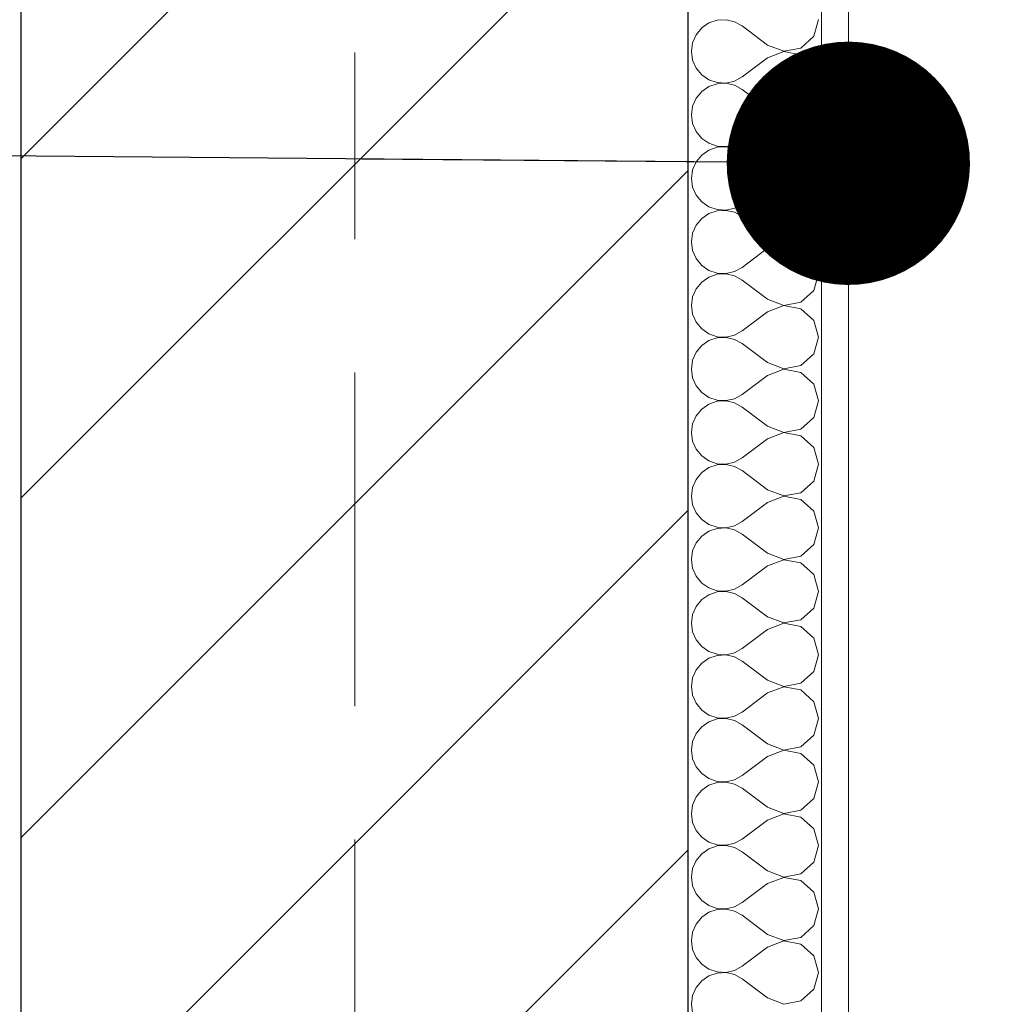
# Model space of a CAD drawing. Header units: millimetres. Extents: x 53458 to 260960, y -123310 to -86797.
# Tile 7 of 256: x 64979 to 65346, y -118619 to -118250. Entities that reach past the tile are written whole.
import ezdxf
from ezdxf.enums import TextEntityAlignment as Align

# ---------------------------------------------------------------- set-up
doc = ezdxf.new("R2010")
doc.units = ezdxf.units.MM
doc.header["$MEASUREMENT"] = 0
doc.linetypes.add('Przerywana podwójnie', pattern=[295, 125, -50, 70, -50])
for name, color, linetype in [('Nowe_A-Balkony', 7, 'Continuous'), ('Nowe_A-Osi', 7, 'Continuous'), ('Nowe_A-Wymiary-Zewnętrzne', 7, 'Continuous'), ('Nowe_A-Ściany-Wewnętrzne', 7, 'Continuous')]:
    doc.layers.add(name, color=color, linetype=linetype)
for name, color, linetype, lineweight in [('Nowe_A-Balkony_Nr_pióra__89', 7, 'Continuous', 13), ('Nowe_A-Opisy-Ściany_Nr_pióra__1', 7, 'Continuous', 13), ('Nowe_A-Osi_Nr_pióra__20', 1, 'Continuous', 13), ('Nowe_A-Osi_Nr_pióra__6', 5, 'Continuous', 13), ('Nowe_A-Wymiary-Zewnętrzne_Nr_pióra__46', 5, 'Continuous', 15), ('Nowe_A-Ściany-Wewnętrzne_Nr_pióra__174', 7, 'Continuous', 5), ('Nowe_A-Ściany-Wewnętrzne_Nr_pióra__27', 7, 'Continuous', 25), ('Nowe_A-Ściany-Wewnętrzne_Nr_pióra__47', 7, 'Continuous', 15)]:
    doc.layers.add(name, color=color, linetype=linetype, lineweight=lineweight)
doc.layers.add('Nowe_A-Wymiary-Zewnętrzne_Nr_pióra__45', color=7, linetype='Continuous', lineweight=15, true_color=0x40a5ff)
doc.layers.add('Nowe_A-Wymiary-Zewnętrzne_Nr_pióra__85', color=7, linetype='Continuous', lineweight=13, true_color=0x80c2ff)
doc.styles.add('STYL_AUTOMATYCZNY_1', font='arial.ttf')
doc.styles.add('STYL_AUTOMATYCZNY_2', font='arial.ttf')
doc.dimstyles.new('STYL_AUTOMATYCZNY__1', dxfattribs={"dimtxt": 125, "dimasz": 47.5, "dimexe": 0.18, "dimexo": 20, "dimgap": 0, "dimtad": 1, "dimtih": 1, "dimtoh": 1, "dimdec": 1, "dimlfac": 0.1, "dimzin": 0, "dimdsep": 46, "dimtxsty": 'STYL_AUTOMATYCZNY_2', "dimblk": 'ARROWHEAD_11', "dimblk1": 'ARROWHEAD_11', "dimblk2": 'ARROWHEAD_11', "dimcen": 0.09, "dimclrd": 256, "dimclre": 256, "dimclrt": 5, "dimadec": 1, "dimazin": 0, "dimtfac": 1, "dimtdec": 4, "dimtmove": 0, "dimatfit": 3, "dimfxl": 0, "dimtolj": 1, "dimtzin": 0, "dimarcsym": 0})
doc.dimstyles.new('STYL_AUTOMATYCZNY__2', dxfattribs={"dimtxt": 125, "dimasz": 47.5, "dimexe": 0.18, "dimexo": 20, "dimgap": 0, "dimtad": 1, "dimdec": 1, "dimlfac": 0.1, "dimzin": 0, "dimdsep": 46, "dimtxsty": 'STYL_AUTOMATYCZNY_2', "dimblk": 'ARROWHEAD_11', "dimblk1": 'ARROWHEAD_11', "dimblk2": 'ARROWHEAD_11', "dimcen": 0.09, "dimclrd": 256, "dimclre": 256, "dimclrt": 5, "dimadec": 1, "dimazin": 0, "dimtfac": 1, "dimtdec": 4, "dimtmove": 0, "dimatfit": 3, "dimfxl": 0, "dimtolj": 1, "dimtzin": 0, "dimarcsym": 0})
doc.dimstyles.new('STYL_AUTOMATYCZNY__4', dxfattribs={"dimtxt": 0.18, "dimasz": 182.4, "dimexe": 0.18, "dimexo": 0.0625, "dimgap": 0, "dimtad": 0, "dimtih": 1, "dimtoh": 1, "dimdec": 4, "dimzin": 0, "dimdsep": 46, "dimcen": 0.09, "dimadec": 0, "dimazin": 0, "dimtfac": 1, "dimtdec": 4, "dimtmove": 0, "dimatfit": 3, "dimldrblk": 'ARROWHEAD_11', "dimfxl": 0, "dimtolj": 1, "dimtzin": 0, "dimarcsym": 0})

# ---------------------------------------------------------------- blocks, each defined once
blk = doc.blocks.new('Strop_1', base_point=(90780.07, -117167.6))
at = {"layer": 'Nowe_A-Balkony_Nr_pióra__89', "color": 7, "linetype": 'Continuous', "lineweight": 13, "flags": 128}
blk.add_lwpolyline([(90780.07, -117167.6), (90780.07, -118877.6), (65230.07, -118877.6), (65230.07, -117167.6)], close=True, dxfattribs=at)
blk = doc.blocks.new('*X243')
at = {"layer": 'Nowe_A-Ściany-Wewnętrzne_Nr_pióra__174', "color": 7, "linetype": 'Continuous', "lineweight": 5}
for p, q in [((65240.96, -118250.21), (65237.84, -118251.26)), ((65244.24, -118250.05), (65240.96, -118250.21)), ((65247.44, -118250.79), (65244.24, -118250.05)), ((65277.1, -118256.26), (65278.88, -118250)), ((65235.14, -118253.12), (65233.04, -118255.65)), ((65237.84, -118251.26), (65235.14, -118253.12)), ((65250.31, -118252.38), (65247.44, -118250.79)), ((65259.83, -118259.52), (65250.31, -118252.38)), ((65233.04, -118255.65), (65231.72, -118258.65)), ((65272.3, -118260.65), (65277.1, -118256.26)), ((65231.72, -118258.65), (65231.26, -118261.9)), ((65259.83, -118259.52), (65265.91, -118261.86)), ((65265.91, -118261.86), (65272.3, -118260.65)), ((65231.26, -118261.9), (65231.72, -118265.16)), ((65259.83, -118264.29), (65250.31, -118271.43)), ((65265.91, -118261.95), (65259.83, -118264.29)), ((65272.3, -118263.16), (65265.91, -118261.95)), ((65277.1, -118267.55), (65272.3, -118263.16)), ((65231.72, -118265.16), (65233.04, -118268.16)), ((65233.04, -118268.16), (65235.14, -118270.69)), ((65278.88, -118273.81), (65277.1, -118267.55)), ((65235.14, -118270.69), (65237.84, -118272.55)), ((65247.44, -118273.02), (65250.31, -118271.43)), ((65237.84, -118275.07), (65235.14, -118276.93)), ((65237.84, -118272.55), (65240.96, -118273.6)), ((65240.96, -118274.02), (65237.84, -118275.07)), ((65240.96, -118273.6), (65244.24, -118273.76)), ((65244.24, -118273.86), (65240.96, -118274.02)), ((65244.24, -118273.76), (65247.44, -118273.02)), ((65247.44, -118274.6), (65244.24, -118273.86)), ((65250.31, -118276.19), (65247.44, -118274.6)), ((65277.1, -118280.07), (65278.88, -118273.81)), ((65233.04, -118279.46), (65231.72, -118282.46)), ((65235.14, -118276.93), (65233.04, -118279.46)), ((65259.83, -118283.33), (65250.31, -118276.19)), ((65231.72, -118282.46), (65231.26, -118285.71)), ((65259.83, -118283.33), (65265.91, -118285.67)), ((65272.3, -118284.46), (65277.1, -118280.07)), ((65231.26, -118285.71), (65231.72, -118288.97)), ((65265.91, -118285.76), (65259.83, -118288.1)), ((65265.91, -118285.67), (65272.3, -118284.46)), ((65272.3, -118286.97), (65265.91, -118285.76)), ((65277.1, -118291.36), (65272.3, -118286.97)), ((65231.72, -118288.97), (65233.04, -118291.97)), ((65259.83, -118288.1), (65250.31, -118295.24)), ((65233.04, -118291.97), (65235.14, -118294.5)), ((65235.14, -118294.5), (65237.84, -118296.36)), ((65278.88, -118297.62), (65277.1, -118291.36)), ((65237.84, -118296.36), (65240.96, -118297.41)), ((65240.96, -118297.83), (65237.84, -118298.88)), ((65240.96, -118297.41), (65244.24, -118297.57)), ((65244.24, -118297.67), (65240.96, -118297.83)), ((65244.24, -118297.57), (65247.44, -118296.83)), ((65247.44, -118298.41), (65244.24, -118297.67)), ((65247.44, -118296.83), (65250.31, -118295.24)), ((65277.1, -118303.88), (65278.88, -118297.62)), ((65235.14, -118300.74), (65233.04, -118303.27)), ((65237.84, -118298.88), (65235.14, -118300.74)), ((65250.31, -118300), (65247.44, -118298.41)), ((65259.83, -118307.14), (65250.31, -118300)), ((65233.04, -118303.27), (65231.72, -118306.27)), ((65272.3, -118308.27), (65277.1, -118303.88)), ((65231.72, -118306.27), (65231.26, -118309.52)), ((65259.83, -118307.14), (65265.91, -118309.48)), ((65265.91, -118309.48), (65272.3, -118308.27)), ((65231.26, -118309.52), (65231.72, -118312.78)), ((65231.72, -118312.78), (65233.04, -118315.78)), ((65259.83, -118311.9), (65250.31, -118319.05)), ((65265.91, -118309.57), (65259.83, -118311.9)), ((65272.3, -118310.78), (65265.91, -118309.57)), ((65277.1, -118315.17), (65272.3, -118310.78)), ((65233.04, -118315.78), (65235.14, -118318.31)), ((65278.88, -118321.43), (65277.1, -118315.17)), ((65235.14, -118318.31), (65237.84, -118320.17)), ((65237.84, -118320.17), (65240.96, -118321.22)), ((65247.44, -118320.64), (65250.31, -118319.05)), ((65237.84, -118322.69), (65235.14, -118324.55)), ((65240.96, -118321.64), (65237.84, -118322.69)), ((65240.96, -118321.22), (65244.24, -118321.38)), ((65244.24, -118321.48), (65240.96, -118321.64)), ((65244.24, -118321.38), (65247.44, -118320.64)), ((65247.44, -118322.22), (65244.24, -118321.48)), ((65250.31, -118323.81), (65247.44, -118322.22)), ((65259.83, -118330.95), (65250.31, -118323.81)), ((65277.1, -118327.69), (65278.88, -118321.43)), ((65233.04, -118327.07), (65231.72, -118330.08)), ((65235.14, -118324.55), (65233.04, -118327.07)), ((65272.3, -118332.08), (65277.1, -118327.69)), ((65231.72, -118330.08), (65231.26, -118333.33)), ((65259.83, -118330.95), (65265.91, -118333.29)), ((65231.26, -118333.33), (65231.72, -118336.59)), ((65265.91, -118333.38), (65259.83, -118335.71)), ((65265.91, -118333.29), (65272.3, -118332.08)), ((65272.3, -118334.59), (65265.91, -118333.38)), ((65277.1, -118338.98), (65272.3, -118334.59)), ((65231.72, -118336.59), (65233.04, -118339.59)), ((65259.83, -118335.71), (65250.31, -118342.86)), ((65233.04, -118339.59), (65235.14, -118342.12)), ((65235.14, -118342.12), (65237.84, -118343.98)), ((65278.88, -118345.24), (65277.1, -118338.98)), ((65237.84, -118343.98), (65240.96, -118345.03)), ((65240.96, -118345.45), (65237.84, -118346.49)), ((65240.96, -118345.03), (65244.24, -118345.19)), ((65244.24, -118345.29), (65240.96, -118345.45)), ((65244.24, -118345.19), (65247.44, -118344.45)), ((65247.44, -118346.03), (65244.24, -118345.29)), ((65247.44, -118344.45), (65250.31, -118342.86)), ((65250.31, -118347.62), (65247.44, -118346.03)), ((65277.1, -118351.5), (65278.88, -118345.24)), ((65235.14, -118348.36), (65233.04, -118350.88)), ((65237.84, -118346.49), (65235.14, -118348.36)), ((65259.83, -118354.76), (65250.31, -118347.62)), ((65233.04, -118350.88), (65231.72, -118353.89)), ((65272.3, -118355.89), (65277.1, -118351.5)), ((65231.72, -118353.89), (65231.26, -118357.14)), ((65231.26, -118357.14), (65231.72, -118360.4)), ((65259.83, -118354.76), (65265.91, -118357.09)), ((65265.91, -118357.19), (65259.83, -118359.52)), ((65265.91, -118357.09), (65272.3, -118355.89)), ((65272.3, -118358.4), (65265.91, -118357.19)), ((65231.72, -118360.4), (65233.04, -118363.4)), ((65259.83, -118359.52), (65250.31, -118366.67)), ((65277.1, -118362.79), (65272.3, -118358.4)), ((65233.04, -118363.4), (65235.14, -118365.93)), ((65278.88, -118369.05), (65277.1, -118362.79)), ((65235.14, -118365.93), (65237.84, -118367.79)), ((65237.84, -118367.79), (65240.96, -118368.84)), ((65244.24, -118369), (65247.44, -118368.26)), ((65247.44, -118368.26), (65250.31, -118366.67)), ((65237.84, -118370.3), (65235.14, -118372.16)), ((65240.96, -118369.25), (65237.84, -118370.3)), ((65240.96, -118368.84), (65244.24, -118369)), ((65244.24, -118369.1), (65240.96, -118369.25)), ((65247.44, -118369.84), (65244.24, -118369.1)), ((65250.31, -118371.43), (65247.44, -118369.84)), ((65259.83, -118378.57), (65250.31, -118371.43)), ((65277.1, -118375.31), (65278.88, -118369.05)), ((65233.04, -118374.69), (65231.72, -118377.7)), ((65235.14, -118372.16), (65233.04, -118374.69)), ((65272.3, -118379.7), (65277.1, -118375.31)), ((65231.72, -118377.7), (65231.26, -118380.95)), ((65259.83, -118378.57), (65265.91, -118380.9)), ((65231.26, -118380.95), (65231.72, -118384.21)), ((65265.91, -118381), (65259.83, -118383.33)), ((65265.91, -118380.9), (65272.3, -118379.7)), ((65272.3, -118382.21), (65265.91, -118381)), ((65277.1, -118386.6), (65272.3, -118382.21)), ((65231.72, -118384.21), (65233.04, -118387.21)), ((65259.83, -118383.33), (65250.31, -118390.48)), ((65278.88, -118392.86), (65277.1, -118386.6)), ((65233.04, -118387.21), (65235.14, -118389.74)), ((65235.14, -118389.74), (65237.84, -118391.6)), ((65237.84, -118394.11), (65235.14, -118395.97)), ((65237.84, -118391.6), (65240.96, -118392.65)), ((65240.96, -118393.06), (65237.84, -118394.11)), ((65240.96, -118392.65), (65244.24, -118392.81)), ((65244.24, -118392.91), (65240.96, -118393.06)), ((65244.24, -118392.81), (65247.44, -118392.07)), ((65247.44, -118393.65), (65244.24, -118392.91)), ((65247.44, -118392.07), (65250.31, -118390.48)), ((65250.31, -118395.24), (65247.44, -118393.65)), ((65277.1, -118399.12), (65278.88, -118392.86)), ((65235.14, -118395.97), (65233.04, -118398.5)), ((65259.83, -118402.38), (65250.31, -118395.24)), ((65231.72, -118401.51), (65231.26, -118404.76)), ((65233.04, -118398.5), (65231.72, -118401.51)), ((65272.3, -118403.51), (65277.1, -118399.12)), ((65231.26, -118404.76), (65231.72, -118408.02)), ((65259.83, -118402.38), (65265.91, -118404.71)), ((65265.91, -118404.81), (65259.83, -118407.14)), ((65265.91, -118404.71), (65272.3, -118403.51)), ((65272.3, -118406.02), (65265.91, -118404.81)), ((65231.72, -118408.02), (65233.04, -118411.02)), ((65259.83, -118407.14), (65250.31, -118414.29)), ((65277.1, -118410.41), (65272.3, -118406.02)), ((65233.04, -118411.02), (65235.14, -118413.55)), ((65278.88, -118416.67), (65277.1, -118410.41)), ((65235.14, -118413.55), (65237.84, -118415.41)), ((65237.84, -118415.41), (65240.96, -118416.46)), ((65244.24, -118416.62), (65247.44, -118415.88)), ((65247.44, -118415.88), (65250.31, -118414.29)), ((65235.14, -118419.78), (65233.04, -118422.31)), ((65237.84, -118417.92), (65235.14, -118419.78)), ((65240.96, -118416.87), (65237.84, -118417.92)), ((65240.96, -118416.46), (65244.24, -118416.62)), ((65244.24, -118416.71), (65240.96, -118416.87)), ((65247.44, -118417.46), (65244.24, -118416.71)), ((65250.31, -118419.05), (65247.44, -118417.46)), ((65259.83, -118426.19), (65250.31, -118419.05)), ((65277.1, -118422.93), (65278.88, -118416.67)), ((65233.04, -118422.31), (65231.72, -118425.32)), ((65272.3, -118427.31), (65277.1, -118422.93)), ((65231.72, -118425.32), (65231.26, -118428.57)), ((65259.83, -118426.19), (65265.91, -118428.52)), ((65265.91, -118428.52), (65272.3, -118427.31)), ((65231.26, -118428.57), (65231.72, -118431.82)), ((65259.83, -118430.95), (65250.31, -118438.1)), ((65265.91, -118428.62), (65259.83, -118430.95)), ((65272.3, -118429.83), (65265.91, -118428.62)), ((65277.1, -118434.22), (65272.3, -118429.83)), ((65231.72, -118431.82), (65233.04, -118434.83)), ((65278.88, -118440.48), (65277.1, -118434.22)), ((65233.04, -118434.83), (65235.14, -118437.36)), ((65235.14, -118437.36), (65237.84, -118439.22)), ((65247.44, -118439.68), (65250.31, -118438.1)), ((65237.84, -118441.73), (65235.14, -118443.59)), ((65237.84, -118439.22), (65240.96, -118440.27)), ((65240.96, -118440.68), (65237.84, -118441.73)), ((65240.96, -118440.27), (65244.24, -118440.43)), ((65244.24, -118440.52), (65240.96, -118440.68)), ((65244.24, -118440.43), (65247.44, -118439.68)), ((65247.44, -118441.27), (65244.24, -118440.52)), ((65250.31, -118442.86), (65247.44, -118441.27)), ((65277.1, -118446.73), (65278.88, -118440.48)), ((65235.14, -118443.59), (65233.04, -118446.12)), ((65259.83, -118450), (65250.31, -118442.86)), ((65231.72, -118449.13), (65231.26, -118452.38)), ((65233.04, -118446.12), (65231.72, -118449.13)), ((65272.3, -118451.12), (65277.1, -118446.73)), ((65231.26, -118452.38), (65231.72, -118455.63)), ((65259.83, -118450), (65265.91, -118452.33)), ((65265.91, -118452.43), (65259.83, -118454.76)), ((65265.91, -118452.33), (65272.3, -118451.12)), ((65272.3, -118453.64), (65265.91, -118452.43)), ((65231.72, -118455.63), (65233.04, -118458.64)), ((65259.83, -118454.76), (65250.31, -118461.9)), ((65277.1, -118458.03), (65272.3, -118453.64)), ((65233.04, -118458.64), (65235.14, -118461.17)), ((65278.88, -118464.29), (65277.1, -118458.03)), ((65235.14, -118461.17), (65237.84, -118463.03)), ((65237.84, -118463.03), (65240.96, -118464.08)), ((65240.96, -118464.08), (65244.24, -118464.24)), ((65244.24, -118464.24), (65247.44, -118463.49)), ((65247.44, -118463.49), (65250.31, -118461.9)), ((65235.14, -118467.4), (65233.04, -118469.93)), ((65237.84, -118465.54), (65235.14, -118467.4)), ((65240.96, -118464.49), (65237.84, -118465.54)), ((65244.24, -118464.33), (65240.96, -118464.49)), ((65247.44, -118465.08), (65244.24, -118464.33)), ((65250.31, -118466.67), (65247.44, -118465.08)), ((65259.83, -118473.81), (65250.31, -118466.67)), ((65277.1, -118470.54), (65278.88, -118464.29)), ((65233.04, -118469.93), (65231.72, -118472.94)), ((65272.3, -118474.93), (65277.1, -118470.54)), ((65231.72, -118472.94), (65231.26, -118476.19)), ((65259.83, -118473.81), (65265.91, -118476.14)), ((65265.91, -118476.14), (65272.3, -118474.93)), ((65231.26, -118476.19), (65231.72, -118479.44)), ((65259.83, -118478.57), (65250.31, -118485.71)), ((65265.91, -118476.24), (65259.83, -118478.57)), ((65272.3, -118477.45), (65265.91, -118476.24)), ((65277.1, -118481.84), (65272.3, -118477.45)), ((65231.72, -118479.44), (65233.04, -118482.45)), ((65233.04, -118482.45), (65235.14, -118484.98)), ((65278.88, -118488.1), (65277.1, -118481.84)), ((65235.14, -118484.98), (65237.84, -118486.84)), ((65247.44, -118487.3), (65250.31, -118485.71)), ((65237.84, -118489.35), (65235.14, -118491.21)), ((65237.84, -118486.84), (65240.96, -118487.89)), ((65240.96, -118488.3), (65237.84, -118489.35)), ((65240.96, -118487.89), (65244.24, -118488.05)), ((65244.24, -118488.14), (65240.96, -118488.3)), ((65244.24, -118488.05), (65247.44, -118487.3)), ((65247.44, -118488.89), (65244.24, -118488.14)), ((65250.31, -118490.48), (65247.44, -118488.89)), ((65277.1, -118494.35), (65278.88, -118488.1)), ((65233.04, -118493.74), (65231.72, -118496.75)), ((65235.14, -118491.21), (65233.04, -118493.74)), ((65259.83, -118497.62), (65250.31, -118490.48)), ((65231.72, -118496.75), (65231.26, -118500)), ((65272.3, -118498.74), (65277.1, -118494.35)), ((65231.26, -118500), (65231.72, -118503.25)), ((65259.83, -118497.62), (65265.91, -118499.95)), ((65265.91, -118500.05), (65259.83, -118502.38)), ((65265.91, -118499.95), (65272.3, -118498.74)), ((65272.3, -118501.26), (65265.91, -118500.05)), ((65231.72, -118503.25), (65233.04, -118506.26)), ((65259.83, -118502.38), (65250.31, -118509.52)), ((65277.1, -118505.65), (65272.3, -118501.26)), ((65233.04, -118506.26), (65235.14, -118508.79)), ((65278.88, -118511.9), (65277.1, -118505.65)), ((65235.14, -118508.79), (65237.84, -118510.65)), ((65237.84, -118510.65), (65240.96, -118511.7)), ((65240.96, -118512.11), (65237.84, -118513.16)), ((65240.96, -118511.7), (65244.24, -118511.86)), ((65244.24, -118511.95), (65240.96, -118512.11)), ((65244.24, -118511.86), (65247.44, -118511.11)), ((65247.44, -118512.7), (65244.24, -118511.95)), ((65247.44, -118511.11), (65250.31, -118509.52)), ((65277.1, -118518.16), (65278.88, -118511.9)), ((65235.14, -118515.02), (65233.04, -118517.55)), ((65237.84, -118513.16), (65235.14, -118515.02)), ((65250.31, -118514.29), (65247.44, -118512.7)), ((65259.83, -118521.43), (65250.31, -118514.29)), ((65233.04, -118517.55), (65231.72, -118520.56)), ((65272.3, -118522.55), (65277.1, -118518.16)), ((65231.72, -118520.56), (65231.26, -118523.81)), ((65259.83, -118521.43), (65265.91, -118523.76)), ((65265.91, -118523.76), (65272.3, -118522.55)), ((65231.26, -118523.81), (65231.72, -118527.06)), ((65259.83, -118526.19), (65250.31, -118533.33)), ((65265.91, -118523.86), (65259.83, -118526.19)), ((65272.3, -118525.07), (65265.91, -118523.86)), ((65277.1, -118529.46), (65272.3, -118525.07)), ((65231.72, -118527.06), (65233.04, -118530.07)), ((65233.04, -118530.07), (65235.14, -118532.6)), ((65278.88, -118535.71), (65277.1, -118529.46)), ((65235.14, -118532.6), (65237.84, -118534.46)), ((65247.44, -118534.92), (65250.31, -118533.33)), ((65237.84, -118536.97), (65235.14, -118538.83)), ((65237.84, -118534.46), (65240.96, -118535.51)), ((65240.96, -118535.92), (65237.84, -118536.97)), ((65240.96, -118535.51), (65244.24, -118535.67)), ((65244.24, -118535.76), (65240.96, -118535.92)), ((65244.24, -118535.67), (65247.44, -118534.92)), ((65247.44, -118536.51), (65244.24, -118535.76)), ((65250.31, -118538.1), (65247.44, -118536.51)), ((65277.1, -118541.97), (65278.88, -118535.71)), ((65233.04, -118541.36), (65231.72, -118544.37)), ((65235.14, -118538.83), (65233.04, -118541.36)), ((65259.83, -118545.24), (65250.31, -118538.1)), ((65231.72, -118544.37), (65231.26, -118547.62)), ((65259.83, -118545.24), (65265.91, -118547.57)), ((65272.3, -118546.36), (65277.1, -118541.97)), ((65231.26, -118547.62), (65231.72, -118550.87)), ((65265.91, -118547.67), (65259.83, -118550)), ((65265.91, -118547.57), (65272.3, -118546.36)), ((65272.3, -118548.88), (65265.91, -118547.67)), ((65277.1, -118553.27), (65272.3, -118548.88)), ((65231.72, -118550.87), (65233.04, -118553.88)), ((65259.83, -118550), (65250.31, -118557.14)), ((65233.04, -118553.88), (65235.14, -118556.41)), ((65235.14, -118556.41), (65237.84, -118558.27)), ((65278.88, -118559.52), (65277.1, -118553.27)), ((65237.84, -118558.27), (65240.96, -118559.32)), ((65240.96, -118559.73), (65237.84, -118560.78)), ((65240.96, -118559.32), (65244.24, -118559.48)), ((65244.24, -118559.57), (65240.96, -118559.73)), ((65244.24, -118559.48), (65247.44, -118558.73)), ((65247.44, -118560.32), (65244.24, -118559.57)), ((65247.44, -118558.73), (65250.31, -118557.14)), ((65277.1, -118565.78), (65278.88, -118559.52)), ((65235.14, -118562.64), (65233.04, -118565.17)), ((65237.84, -118560.78), (65235.14, -118562.64)), ((65250.31, -118561.9), (65247.44, -118560.32)), ((65259.83, -118569.05), (65250.31, -118561.9)), ((65233.04, -118565.17), (65231.72, -118568.18)), ((65272.3, -118570.17), (65277.1, -118565.78)), ((65231.72, -118568.18), (65231.26, -118571.43)), ((65259.83, -118569.05), (65265.91, -118571.38)), ((65265.91, -118571.38), (65272.3, -118570.17)), ((65231.26, -118571.43), (65231.72, -118574.68)), ((65231.72, -118574.68), (65233.04, -118577.69)), ((65259.83, -118573.81), (65250.31, -118580.95)), ((65265.91, -118571.48), (65259.83, -118573.81)), ((65272.3, -118572.69), (65265.91, -118571.48)), ((65277.1, -118577.07), (65272.3, -118572.69)), ((65233.04, -118577.69), (65235.14, -118580.22)), ((65278.88, -118583.33), (65277.1, -118577.07)), ((65235.14, -118580.22), (65237.84, -118582.08)), ((65237.84, -118582.08), (65240.96, -118583.13)), ((65247.44, -118582.54), (65250.31, -118580.95)), ((65237.84, -118584.59), (65235.14, -118586.45)), ((65240.96, -118583.54), (65237.84, -118584.59)), ((65240.96, -118583.13), (65244.24, -118583.29)), ((65244.24, -118583.38), (65240.96, -118583.54)), ((65244.24, -118583.29), (65247.44, -118582.54)), ((65247.44, -118584.12), (65244.24, -118583.38)), ((65250.31, -118585.71), (65247.44, -118584.12)), ((65259.83, -118592.86), (65250.31, -118585.71)), ((65277.1, -118589.59), (65278.88, -118583.33)), ((65233.04, -118588.98), (65231.72, -118591.98)), ((65235.14, -118586.45), (65233.04, -118588.98)), ((65272.3, -118593.98), (65277.1, -118589.59)), ((65231.72, -118591.98), (65231.26, -118595.24)), ((65259.83, -118592.86), (65265.91, -118595.19)), ((65231.26, -118595.24), (65231.72, -118598.49)), ((65265.91, -118595.29), (65259.83, -118597.62)), ((65265.91, -118595.19), (65272.3, -118593.98)), ((65272.3, -118596.49), (65265.91, -118595.29)), ((65277.1, -118600.88), (65272.3, -118596.49)), ((65231.72, -118598.49), (65233.04, -118601.5)), ((65259.83, -118597.62), (65250.31, -118604.76)), ((65233.04, -118601.5), (65235.14, -118604.03)), ((65235.14, -118604.03), (65237.84, -118605.89)), ((65278.88, -118607.14), (65277.1, -118600.88)), ((65237.84, -118605.89), (65240.96, -118606.94)), ((65240.96, -118607.35), (65237.84, -118608.4)), ((65240.96, -118606.94), (65244.24, -118607.09)), ((65244.24, -118607.19), (65240.96, -118607.35)), ((65244.24, -118607.09), (65247.44, -118606.35)), ((65247.44, -118607.93), (65244.24, -118607.19)), ((65247.44, -118606.35), (65250.31, -118604.76)), ((65250.31, -118609.52), (65247.44, -118607.93)), ((65277.1, -118613.4), (65278.88, -118607.14)), ((65235.14, -118610.26), (65233.04, -118612.79)), ((65237.84, -118608.4), (65235.14, -118610.26)), ((65259.83, -118616.67), (65250.31, -118609.52)), ((65233.04, -118612.79), (65231.72, -118615.79)), ((65272.3, -118617.79), (65277.1, -118613.4)), ((65231.72, -118615.79), (65231.26, -118619.05)), ((65231.26, -118619.05), (65231.72, -118622.3)), ((65259.83, -118616.67), (65265.91, -118619)), ((65265.91, -118619), (65272.3, -118617.79))]:
    blk.add_line(p, q, dxfattribs=at)
blk = doc.blocks.new('Ściana_46', base_point=(65105.07, -117042.6))
at = {"layer": 'Nowe_A-Ściany-Wewnętrzne', "linetype": 'Continuous', "lineweight": 0, "true_color": 0x000000}
h = blk.add_hatch(dxfattribs=at)
h.set_pattern_fill('Bloczki_ceramiczne', color=18, style=0, pattern_type=2)
h.set_pattern_definition([(45, (0, 0), (-63.63961, 63.63961), [])])
h.paths.add_polyline_path([(65230.07, -118877.6), (65230.07, -117377.6), (64980.07, -117377.6), (64980.07, -118877.6)])
h = blk.add_hatch(dxfattribs=at)
h.set_pattern_fill('Tynk', color=18, style=0, pattern_type=2)
h.set_pattern_definition([(0, (0, 0), (0, 86.60254), [0, -50]), (0, (25, 43.3), (0, 86.60254), [0, -50])])
h.paths.add_polyline_path([(65290.07, -118877.6), (65290.07, -117377.6), (65280.07, -117377.6), (65280.07, -118877.6)])
at = {"layer": 'Nowe_A-Ściany-Wewnętrzne_Nr_pióra__27', "color": 7, "linetype": 'Continuous', "lineweight": 25}
for p, q in [((64980.07, -118877.6), (64980.07, -117377.6)), ((65230.07, -118877.6), (65230.07, -117377.6))]:
    blk.add_line(p, q, dxfattribs=at)
at = {"layer": 'Nowe_A-Ściany-Wewnętrzne_Nr_pióra__47', "color": 7, "linetype": 'Continuous', "lineweight": 15}
blk.add_line((65280.07, -118877.6), (65280.07, -117377.6), dxfattribs=at)
at = {"layer": 'Nowe_A-Ściany-Wewnętrzne_Nr_pióra__47', "color": 7, "linetype": 'Continuous', "lineweight": 15, "flags": 128}
blk.add_lwpolyline([(65290.07, -118877.6), (65290.07, -117377.6)], dxfattribs=at)
at = {"layer": 'Nowe_A-Ściany-Wewnętrzne', "color": 7, "lineweight": 25}
blk.add_blockref('*X243', (0, 0), dxfattribs=at)
blk = doc.blocks.new('Standardowy znacznik osi')
at = {"layer": 'Nowe_A-Osi_Nr_pióra__20', "color": 1, "linetype": 'Przerywana podwójnie', "lineweight": 13}
blk.add_line((23209.82, 0), (24209.82, 0), dxfattribs=at)
at = {"layer": 'Nowe_A-Osi_Nr_pióra__6', "color": 5, "lineweight": 13, "style": 'STYL_AUTOMATYCZNY_1'}
blk.add_attdef('AC_MarkerText_1', text='', height=400, rotation=90, dxfattribs=at).set_placement((-666.43, -91.43), align=Align.TOP_CENTER)
blk = doc.blocks.new('*D617')
at = {"layer": 'Nowe_A-Wymiary-Zewnętrzne_Nr_pióra__45', "linetype": 'Continuous', "lineweight": 15, "true_color": 0x40a5ff}
for points in [[(64757.57, -119360.12), (64758.52, -119364.91), (64761.23, -119368.96), (64765.29, -119371.67), (64770.07, -119372.62), (64774.86, -119371.67), (64778.91, -119368.96), (64781.62, -119364.91), (64782.57, -119360.12), (64781.62, -119355.34), (64778.91, -119351.29), (64774.86, -119348.58), (64770.07, -119347.62), (64765.29, -119348.58), (64761.23, -119351.29), (64758.52, -119355.34)], [(65092.57, -119360.12), (65093.52, -119364.91), (65096.23, -119368.96), (65100.29, -119371.67), (65105.07, -119372.62), (65109.86, -119371.67), (65113.91, -119368.96), (65116.62, -119364.91), (65117.57, -119360.12), (65116.62, -119355.34), (65113.91, -119351.29), (65109.86, -119348.58), (65105.07, -119347.62), (65100.29, -119348.58), (65096.23, -119351.29), (65093.52, -119355.34)]]:
    blk.add_hatch(color=161, dxfattribs=at).paths.add_polyline_path(points)
at = {"layer": 'Nowe_A-Wymiary-Zewnętrzne_Nr_pióra__45', "color": 161, "linetype": 'Continuous', "lineweight": 15, "true_color": 0x40a5ff}
for centre in [(64770.07, -119360.12), (65105.07, -119360.12)]:
    blk.add_circle(centre, 12.5, dxfattribs=at)
at = {"layer": 'Nowe_A-Wymiary-Zewnętrzne_Nr_pióra__85', "color": 151, "linetype": 'Continuous', "lineweight": 13, "true_color": 0x80c2ff}
for p, q in [((64770.07, -119347.62), (64770.07, -119313.25)), ((65105.07, -119347.62), (65105.07, -119313.25)), ((64745.07, -119360.12), (64757.57, -119360.12)), ((64782.57, -119360.12), (65092.57, -119360.12)), ((64770.07, -119407), (64770.07, -119372.62)), ((65105.07, -119407), (65105.07, -119372.62))]:
    blk.add_line(p, q, dxfattribs=at)
at = {"layer": 'Nowe_A-Wymiary-Zewnętrzne_Nr_pióra__46', "color": 5, "lineweight": 15, "insert": (64423.92, -119335.12), "char_height": 125, "attachment_point": 7, "style": 'STYL_AUTOMATYCZNY_2'}
blk.add_mtext('\\A1;{\\pql;\\fArial|b0|i0|c238|p0;\\W1.000000;33,5}', dxfattribs=at)
blk = doc.blocks.new('ARROWHEAD_11')
at = {"color": 0, "linetype": 'Continuous', "lineweight": 0}
blk.add_line((0, 0), (-1, 0), dxfattribs=at)
at = {"color": 0, "linetype": 'Continuous', "lineweight": 0, "const_width": 0.25, "flags": 128}
blk.add_lwpolyline([(-0.125, 0, 1), (0.125, 0, 1)], format="xyb", close=True, dxfattribs=at)
blk = doc.blocks.new('*D618')
at = {"layer": 'Nowe_A-Wymiary-Zewnętrzne_Nr_pióra__45', "linetype": 'Continuous', "lineweight": 15, "true_color": 0x40a5ff}
for points in [[(65092.57, -119360.12), (65093.52, -119364.91), (65096.23, -119368.96), (65100.29, -119371.67), (65105.07, -119372.62), (65109.86, -119371.67), (65113.91, -119368.96), (65116.62, -119364.91), (65117.57, -119360.12), (65116.62, -119355.34), (65113.91, -119351.29), (65109.86, -119348.58), (65105.07, -119347.62), (65100.29, -119348.58), (65096.23, -119351.29), (65093.52, -119355.34)], [(70492.57, -119360.12), (70493.52, -119364.91), (70496.23, -119368.96), (70500.29, -119371.67), (70505.07, -119372.62), (70509.86, -119371.67), (70513.91, -119368.96), (70516.62, -119364.91), (70517.57, -119360.12), (70516.62, -119355.34), (70513.91, -119351.29), (70509.86, -119348.58), (70505.07, -119347.62), (70500.29, -119348.58), (70496.23, -119351.29), (70493.52, -119355.34)]]:
    blk.add_hatch(color=161, dxfattribs=at).paths.add_polyline_path(points)
at = {"layer": 'Nowe_A-Wymiary-Zewnętrzne_Nr_pióra__45', "color": 161, "linetype": 'Continuous', "lineweight": 15, "true_color": 0x40a5ff}
for centre in [(65105.07, -119360.12), (70505.07, -119360.12)]:
    blk.add_circle(centre, 12.5, dxfattribs=at)
at = {"layer": 'Nowe_A-Wymiary-Zewnętrzne_Nr_pióra__85', "color": 151, "linetype": 'Continuous', "lineweight": 13, "true_color": 0x80c2ff}
for p, q in [((65105.07, -119347.62), (65105.07, -119313.25)), ((70505.07, -119347.62), (70505.07, -119313.25)), ((65117.57, -119360.12), (70492.57, -119360.12)), ((65105.07, -119407), (65105.07, -119372.62)), ((70505.07, -119407), (70505.07, -119372.62))]:
    blk.add_line(p, q, dxfattribs=at)
at = {"layer": 'Nowe_A-Wymiary-Zewnętrzne_Nr_pióra__46', "color": 5, "lineweight": 15, "insert": (67590.58, -119335.12), "char_height": 125, "attachment_point": 7, "style": 'STYL_AUTOMATYCZNY_2'}
blk.add_mtext('\\A1;{\\pql;\\fArial|b0|i0|c238|p0;\\W1.000000;540,0}', dxfattribs=at)
blk = doc.blocks.new('*D625')
at = {"layer": 'Nowe_A-Wymiary-Zewnętrzne_Nr_pióra__45', "linetype": 'Continuous', "lineweight": 15, "true_color": 0x40a5ff}
for points in [[(64757.57, -119576.11), (64758.52, -119580.89), (64761.23, -119584.95), (64765.29, -119587.66), (64770.07, -119588.61), (64774.86, -119587.66), (64778.91, -119584.95), (64781.62, -119580.89), (64782.57, -119576.11), (64781.62, -119571.32), (64778.91, -119567.27), (64774.86, -119564.56), (64770.07, -119563.61), (64765.29, -119564.56), (64761.23, -119567.27), (64758.52, -119571.32)], [(65227.57, -119576.11), (65228.52, -119580.89), (65231.23, -119584.95), (65235.29, -119587.66), (65240.07, -119588.61), (65244.86, -119587.66), (65248.91, -119584.95), (65251.62, -119580.89), (65252.57, -119576.11), (65251.62, -119571.32), (65248.91, -119567.27), (65244.86, -119564.56), (65240.07, -119563.61), (65235.29, -119564.56), (65231.23, -119567.27), (65228.52, -119571.32)]]:
    blk.add_hatch(color=161, dxfattribs=at).paths.add_polyline_path(points)
at = {"layer": 'Nowe_A-Wymiary-Zewnętrzne_Nr_pióra__45', "color": 161, "linetype": 'Continuous', "lineweight": 15, "true_color": 0x40a5ff}
for centre in [(64770.07, -119576.11), (65240.07, -119576.11)]:
    blk.add_circle(centre, 12.5, dxfattribs=at)
at = {"layer": 'Nowe_A-Wymiary-Zewnętrzne_Nr_pióra__85', "color": 151, "linetype": 'Continuous', "lineweight": 13, "true_color": 0x80c2ff}
for p, q in [((64770.07, -119563.61), (64770.07, -119529.23)), ((65240.07, -119563.61), (65240.07, -119529.23)), ((64745.07, -119576.11), (64757.57, -119576.11)), ((64782.57, -119576.11), (65227.57, -119576.11)), ((64770.07, -119622.98), (64770.07, -119588.61)), ((65240.07, -119622.98), (65240.07, -119588.61))]:
    blk.add_line(p, q, dxfattribs=at)
at = {"layer": 'Nowe_A-Wymiary-Zewnętrzne_Nr_pióra__46', "color": 5, "lineweight": 15, "insert": (64838.25, -119551.11), "char_height": 125, "attachment_point": 7, "style": 'STYL_AUTOMATYCZNY_2'}
blk.add_mtext('\\A1;{\\pql;\\fArial|b0|i0|c238|p0;\\W1.000000;47,0}', dxfattribs=at)
blk = doc.blocks.new('*D626')
at = {"layer": 'Nowe_A-Wymiary-Zewnętrzne_Nr_pióra__45', "linetype": 'Continuous', "lineweight": 15, "true_color": 0x40a5ff}
for points in [[(65227.57, -119576.11), (65228.52, -119580.89), (65231.23, -119584.95), (65235.29, -119587.66), (65240.07, -119588.61), (65244.86, -119587.66), (65248.91, -119584.95), (65251.62, -119580.89), (65252.57, -119576.11), (65251.62, -119571.32), (65248.91, -119567.27), (65244.86, -119564.56), (65240.07, -119563.61), (65235.29, -119564.56), (65231.23, -119567.27), (65228.52, -119571.32)], [(71857.57, -119576.11), (71858.52, -119580.89), (71861.23, -119584.95), (71865.29, -119587.66), (71870.07, -119588.61), (71874.86, -119587.66), (71878.91, -119584.95), (71881.62, -119580.89), (71882.57, -119576.11), (71881.62, -119571.32), (71878.91, -119567.27), (71874.86, -119564.56), (71870.07, -119563.61), (71865.29, -119564.56), (71861.23, -119567.27), (71858.52, -119571.32)]]:
    blk.add_hatch(color=161, dxfattribs=at).paths.add_polyline_path(points)
at = {"layer": 'Nowe_A-Wymiary-Zewnętrzne_Nr_pióra__45', "color": 161, "linetype": 'Continuous', "lineweight": 15, "true_color": 0x40a5ff}
for centre in [(65240.07, -119576.11), (71870.07, -119576.11)]:
    blk.add_circle(centre, 12.5, dxfattribs=at)
at = {"layer": 'Nowe_A-Wymiary-Zewnętrzne_Nr_pióra__85', "color": 151, "linetype": 'Continuous', "lineweight": 13, "true_color": 0x80c2ff}
for p, q in [((65240.07, -119563.61), (65240.07, -119529.23)), ((71870.07, -119563.61), (71870.07, -119529.23)), ((65252.57, -119576.11), (71857.57, -119576.11)), ((65240.07, -119622.98), (65240.07, -119588.61)), ((71870.07, -119622.98), (71870.07, -119588.61))]:
    blk.add_line(p, q, dxfattribs=at)
at = {"layer": 'Nowe_A-Wymiary-Zewnętrzne_Nr_pióra__46', "color": 5, "lineweight": 15, "char_height": 125, "attachment_point": 7, "style": 'STYL_AUTOMATYCZNY_2'}
for s, insert in [('\\A1;{\\pql;\\fArial|b0|i0|c238|p0;\\W1.000000;663,0}', (68173.75, -119551.11)), ('\\A1;{\\pql;\\fArial|b0|i0|c238|p0;\\W1.000000;27,0}', (71523.92, -119551.11))]:
    blk.add_mtext(s, dxfattribs=dict(at, insert=insert))
blk = doc.blocks.new('*D634')
at = {"layer": 'Nowe_A-Wymiary-Zewnętrzne_Nr_pióra__45', "linetype": 'Continuous', "lineweight": 15, "true_color": 0x40a5ff}
for points in [[(64757.57, -120008.08), (64758.52, -120012.86), (64761.23, -120016.91), (64765.29, -120019.62), (64770.07, -120020.58), (64774.86, -120019.62), (64778.91, -120016.91), (64781.62, -120012.86), (64782.57, -120008.08), (64781.62, -120003.29), (64778.91, -119999.24), (64774.86, -119996.53), (64770.07, -119995.58), (64765.29, -119996.53), (64761.23, -119999.24), (64758.52, -120003.29)], [(91227.57, -120008.08), (91228.52, -120012.86), (91231.23, -120016.91), (91235.29, -120019.62), (91240.07, -120020.58), (91244.86, -120019.62), (91248.91, -120016.91), (91251.62, -120012.86), (91252.57, -120008.08), (91251.62, -120003.29), (91248.91, -119999.24), (91244.86, -119996.53), (91240.07, -119995.58), (91235.29, -119996.53), (91231.23, -119999.24), (91228.52, -120003.29)]]:
    blk.add_hatch(color=161, dxfattribs=at).paths.add_polyline_path(points)
at = {"layer": 'Nowe_A-Wymiary-Zewnętrzne_Nr_pióra__45', "color": 161, "linetype": 'Continuous', "lineweight": 15, "true_color": 0x40a5ff}
for centre in [(64770.07, -120008.08), (91240.07, -120008.08)]:
    blk.add_circle(centre, 12.5, dxfattribs=at)
at = {"layer": 'Nowe_A-Wymiary-Zewnętrzne_Nr_pióra__85', "color": 151, "linetype": 'Continuous', "lineweight": 13, "true_color": 0x80c2ff}
for p, q in [((64770.07, -119995.58), (64770.07, -119961.2)), ((91240.07, -119995.58), (91240.07, -119961.2)), ((64745.07, -120008.08), (64757.57, -120008.08)), ((64782.57, -120008.08), (91227.57, -120008.08)), ((91252.57, -120008.08), (91265.07, -120008.08)), ((64770.07, -120054.95), (64770.07, -120020.58)), ((91240.07, -120054.95), (91240.07, -120020.58))]:
    blk.add_line(p, q, dxfattribs=at)
at = {"layer": 'Nowe_A-Wymiary-Zewnętrzne_Nr_pióra__46', "color": 5, "lineweight": 15, "insert": (77719.09, -119983.08), "char_height": 125, "attachment_point": 7, "style": 'STYL_AUTOMATYCZNY_2'}
blk.add_mtext('\\A1;{\\pql;\\fArial|b0|i0|c238|p0;\\W1.000000;2\xa0647,0}', dxfattribs=at)
blk = doc.blocks.new('*D636')
at = {"layer": 'Nowe_A-Wymiary-Zewnętrzne_Nr_pióra__45', "linetype": 'Continuous', "lineweight": 15, "true_color": 0x40a5ff}
for points in [[(64907.57, -119792.09), (64908.52, -119796.88), (64911.23, -119800.93), (64915.29, -119803.64), (64920.07, -119804.59), (64924.86, -119803.64), (64928.91, -119800.93), (64931.62, -119796.88), (64932.57, -119792.09), (64931.62, -119787.31), (64928.91, -119783.25), (64924.86, -119780.54), (64920.07, -119779.59), (64915.29, -119780.54), (64911.23, -119783.25), (64908.52, -119787.31)], [(65277.57, -119792.09), (65278.52, -119796.88), (65281.23, -119800.93), (65285.29, -119803.64), (65290.07, -119804.59), (65294.86, -119803.64), (65298.91, -119800.93), (65301.62, -119796.88), (65302.57, -119792.09), (65301.62, -119787.31), (65298.91, -119783.25), (65294.86, -119780.54), (65290.07, -119779.59), (65285.29, -119780.54), (65281.23, -119783.25), (65278.52, -119787.31)]]:
    blk.add_hatch(color=161, dxfattribs=at).paths.add_polyline_path(points)
at = {"layer": 'Nowe_A-Wymiary-Zewnętrzne_Nr_pióra__45', "color": 161, "linetype": 'Continuous', "lineweight": 15, "true_color": 0x40a5ff}
for centre in [(64920.07, -119792.09), (65290.07, -119792.09)]:
    blk.add_circle(centre, 12.5, dxfattribs=at)
at = {"layer": 'Nowe_A-Wymiary-Zewnętrzne_Nr_pióra__85', "color": 151, "linetype": 'Continuous', "lineweight": 13, "true_color": 0x80c2ff}
for p, q in [((64920.07, -119779.59), (64920.07, -119745.22)), ((65290.07, -119779.59), (65290.07, -119745.22)), ((64932.57, -119792.09), (65277.57, -119792.09)), ((64920.07, -119838.97), (64920.07, -119804.59)), ((65290.07, -119838.97), (65290.07, -119804.59))]:
    blk.add_line(p, q, dxfattribs=at)
at = {"layer": 'Nowe_A-Wymiary-Zewnętrzne_Nr_pióra__46', "color": 5, "lineweight": 15, "insert": (64938.25, -119767.09), "char_height": 125, "attachment_point": 7, "style": 'STYL_AUTOMATYCZNY_2'}
blk.add_mtext('\\A1;{\\pql;\\fArial|b0|i0|c238|p0;\\W1.000000;37,0}', dxfattribs=at)
blk = doc.blocks.new('*D637')
at = {"layer": 'Nowe_A-Wymiary-Zewnętrzne_Nr_pióra__45', "linetype": 'Continuous', "lineweight": 15, "true_color": 0x40a5ff}
for points in [[(65277.57, -119792.09), (65278.52, -119796.88), (65281.23, -119800.93), (65285.29, -119803.64), (65290.07, -119804.59), (65294.86, -119803.64), (65298.91, -119800.93), (65301.62, -119796.88), (65302.57, -119792.09), (65301.62, -119787.31), (65298.91, -119783.25), (65294.86, -119780.54), (65290.07, -119779.59), (65285.29, -119780.54), (65281.23, -119783.25), (65278.52, -119787.31)], [(65492.62, -119792.09), (65493.57, -119796.88), (65496.28, -119800.93), (65500.34, -119803.64), (65505.12, -119804.59), (65509.9, -119803.64), (65513.96, -119800.93), (65516.67, -119796.88), (65517.62, -119792.09), (65516.67, -119787.31), (65513.96, -119783.25), (65509.9, -119780.54), (65505.12, -119779.59), (65500.34, -119780.54), (65496.28, -119783.25), (65493.57, -119787.31)]]:
    blk.add_hatch(color=161, dxfattribs=at).paths.add_polyline_path(points)
at = {"layer": 'Nowe_A-Wymiary-Zewnętrzne_Nr_pióra__45', "color": 161, "linetype": 'Continuous', "lineweight": 15, "true_color": 0x40a5ff}
for centre in [(65290.07, -119792.09), (65505.12, -119792.09)]:
    blk.add_circle(centre, 12.5, dxfattribs=at)
at = {"layer": 'Nowe_A-Wymiary-Zewnętrzne_Nr_pióra__85', "color": 151, "linetype": 'Continuous', "lineweight": 13, "true_color": 0x80c2ff}
for p, q in [((65290.07, -119779.59), (65290.07, -119745.22)), ((65505.12, -119779.59), (65505.12, -119745.22)), ((65302.57, -119792.09), (65492.62, -119792.09)), ((65290.07, -119838.97), (65290.07, -119804.59)), ((65505.12, -119838.97), (65505.12, -119804.59))]:
    blk.add_line(p, q, dxfattribs=at)
blk = doc.blocks.new('*D689')
at = {"layer": 'Nowe_A-Wymiary-Zewnętrzne_Nr_pióra__45', "linetype": 'Continuous', "lineweight": 15, "true_color": 0x40a5ff}
for points in [[(93236.49, -117377.6), (93237.44, -117382.38), (93240.15, -117386.44), (93244.21, -117389.15), (93248.99, -117390.1), (93253.78, -117389.15), (93257.83, -117386.44), (93260.54, -117382.38), (93261.49, -117377.6), (93260.54, -117372.81), (93257.83, -117368.76), (93253.78, -117366.05), (93248.99, -117365.1), (93244.21, -117366.05), (93240.15, -117368.76), (93237.44, -117372.81)], [(93236.49, -118877.6), (93237.44, -118882.38), (93240.15, -118886.44), (93244.21, -118889.15), (93248.99, -118890.1), (93253.78, -118889.15), (93257.83, -118886.44), (93260.54, -118882.38), (93261.49, -118877.6), (93260.54, -118872.81), (93257.83, -118868.76), (93253.78, -118866.05), (93248.99, -118865.1), (93244.21, -118866.05), (93240.15, -118868.76), (93237.44, -118872.81)]]:
    blk.add_hatch(color=161, dxfattribs=at).paths.add_polyline_path(points)
at = {"layer": 'Nowe_A-Wymiary-Zewnętrzne_Nr_pióra__45', "color": 161, "linetype": 'Continuous', "lineweight": 15, "true_color": 0x40a5ff}
for centre in [(93248.99, -117377.6), (93248.99, -118877.6)]:
    blk.add_circle(centre, 12.5, dxfattribs=at)
at = {"layer": 'Nowe_A-Wymiary-Zewnętrzne_Nr_pióra__85', "color": 151, "linetype": 'Continuous', "lineweight": 13, "true_color": 0x80c2ff}
for p, q in [((93236.49, -117377.6), (93202.12, -117377.6)), ((93295.87, -117377.6), (93261.49, -117377.6)), ((93248.99, -118865.1), (93248.99, -117390.1)), ((93236.49, -118877.6), (93202.12, -118877.6)), ((93295.87, -118877.6), (93261.49, -118877.6)), ((93248.99, -118902.6), (93248.99, -118890.1))]:
    blk.add_line(p, q, dxfattribs=at)
at = {"layer": 'Nowe_A-Wymiary-Zewnętrzne_Nr_pióra__46', "color": 5, "lineweight": 15, "insert": (93223.99, -118342.09), "char_height": 125, "attachment_point": 7, "rotation": 90, "style": 'STYL_AUTOMATYCZNY_2'}
blk.add_mtext('\\A1;{\\pql;\\fArial|b0|i0|c238|p0;\\W1.000000;150,0}', dxfattribs=at)

msp = doc.modelspace()

# ---------------------------------------------------------------- block references
at = {"layer": 'Nowe_A-Balkony', "color": 7, "linetype": 'Continuous', "lineweight": 13}
msp.add_blockref('Strop_1', (90780.07, -117167.6), dxfattribs=at)
at = {"layer": 'Nowe_A-Osi', "color": 8, "linetype": 'Continuous', "lineweight": 13, "xscale": -1, "zscale": 1000, "rotation": 90}
msp.add_blockref('Standardowy znacznik osi', (65105.07, -94582.48), dxfattribs=at)
at = {"layer": 'Nowe_A-Ściany-Wewnętrzne', "color": 7, "lineweight": 25}
msp.add_blockref('Ściana_46', (65105.07, -117042.6), dxfattribs=at)

# ---------------------------------------------------------------- dimensions: what is measured, and where the dimension line sits
at = {"layer": 'Nowe_A-Wymiary-Zewnętrzne', "color": 151, "linetype": 'Continuous', "lineweight": 13, "true_color": 0x80c2ff}
for base, p1, p2, picture, middle in [((65105.07, -119360.12), (64770.07, -98707.6), (65105.07, -99042.6), '*D617', (64585.74, -119272.62)), ((65240.07, -119576.11), (64770.07, -98707.6), (65240.07, -108042.6), '*D625', (65000.07, -119488.61)), ((91240.07, -120008.08), (64770.07, -98707.6), (91240.07, -98707.6), '*D634', (78000.21, -119920.58)), ((70505.07, -119360.12), (65105.07, -99042.6), (70505.07, -107442.6), '*D618', (67799.96, -119272.62)), ((71870.07, -119576.11), (65240.07, -108042.6), (71870.07, -105622.6), '*D626', (68383.14, -119488.61)), ((65505.12, -119792.09), (65290.07, -118127.6), (65505.12, -117167.6), '*D637', (65679.44, -119704.59)), ((65290.07, -119792.09), (64920.07, -118127.6), (65290.07, -118127.6), '*D636', (65100.07, -119704.59))]:
    dim = msp.add_linear_dim(base=base, p1=p1, p2=p2, dimstyle='STYL_AUTOMATYCZNY__1', dxfattribs=at)
    dim.commit()
    dim.dimension.update_dxf_attribs({"geometry": picture, "text_midpoint": middle, "dimtype": 160})
dim = msp.add_linear_dim(base=(93248.99, -117377.6), p1=(64920.07, -118877.6), p2=(64770.07, -117377.6), angle=90, dimstyle='STYL_AUTOMATYCZNY__2', dxfattribs=at)
dim.commit()
dim.dimension.update_dxf_attribs({"geometry": '*D689', "text_midpoint": (93161.49, -118132.71), "dimtype": 160, "text_rotation": 90})

# ---------------------------------------------------------------- leaders
at = {"layer": 'Nowe_A-Opisy-Ściany_Nr_pióra__1', "color": 7, "linetype": 'Continuous', "lineweight": 13, "annotation_type": 0, "has_hookline": 1, "hookline_direction": 1, "text_width": 359.25}
msp.add_leader([(65290.07, -118303.85), (64451.96, -118296.53)], dimstyle='STYL_AUTOMATYCZNY__4', dxfattribs=at)

doc.saveas('drawing.dxf')
